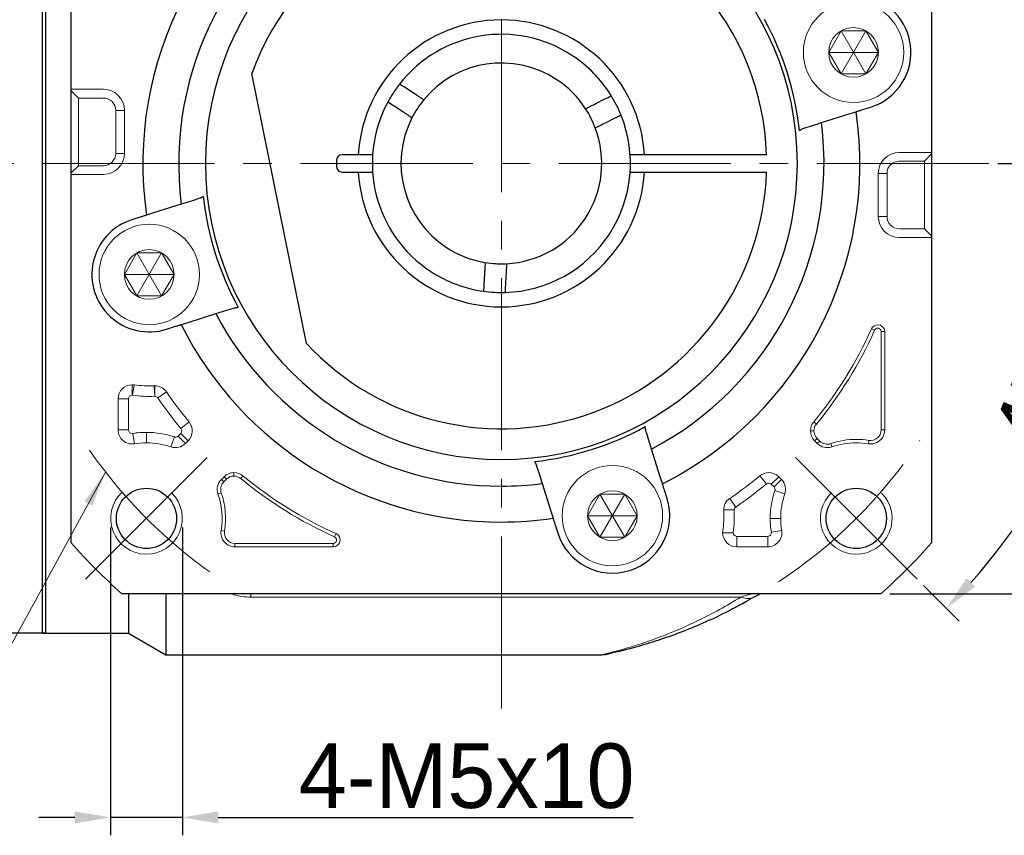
# Model space of a CAD drawing. Header units: millimetres. Extents: x 1379 to 1834, y 1015 to 1337.
# Tile 3 of 10: x 1434 to 1503, y 1176 to 1233. Entities that reach past the tile are written whole.
import ezdxf

# ---------------------------------------------------------------- set-up
doc = ezdxf.new("R2010")
doc.units = ezdxf.units.MM
doc.header["$PDSIZE"] = -5
doc.linetypes.add('点画线', pattern=[18, 12, -2, 2, -2])
doc.layers.get('0').update_dxf_attribs({"lineweight": 18})
doc.layers.get('Defpoints').update_dxf_attribs({"lineweight": 18})
for name, color, linetype, lineweight in [('7中心线层', 7, '点画线', 18), ('尺寸线', 7, 'Continuous', 18), ('尺寸线层', 3, 'Continuous', 18), ('粗实线', 7, 'Continuous', 50), ('细实线', 7, 'Continuous', 18)]:
    doc.layers.add(name, color=color, linetype=linetype, lineweight=lineweight)
doc.styles.add('工程字', font='txt')
doc.dimstyles.new('副本 ISO-25', dxfattribs={"dimtxt": 4.5, "dimasz": 2.5, "dimexe": 1.25, "dimexo": 0.625, "dimtad": 1, "dimtxsty": '工程字', "dimcen": 2.5, "dimdle": 5, "dimadec": 0, "dimazin": 0, "dimtfac": 1, "dimtmove": 0, "dimatfit": 3, "dimfxl": 1, "dimtolj": 1, "dimarcsym": 0})

# ---------------------------------------------------------------- blocks, each defined once
blk = doc.blocks.new('*X11')
at = {"layer": 'Defpoints', "color": 0, "lineweight": -2}
for p in [(1440.61, 1198.269), (1445.61, 1198.269), (1440.61, 1177.426)]:
    blk.add_point(p, dxfattribs=at)
at = {"layer": '尺寸线层', "color": 0, "lineweight": -2}
for p, q in [((1440.61, 1197.644), (1440.61, 1176.176)), ((1445.61, 1197.644), (1445.61, 1176.176)), ((1438.11, 1177.426), (1435.61, 1177.426)), ((1445.61, 1177.426), (1440.61, 1177.426)), ((1448.11, 1177.426), (1477.05, 1177.426))]:
    blk.add_line(p, q, dxfattribs=at)
for points in [[(1438.11, 1177.01), (1438.11, 1177.843), (1440.61, 1177.426)], [(1448.11, 1177.843), (1448.11, 1177.01), (1445.61, 1177.426)]]:
    blk.add_solid(points, dxfattribs=at)
at = {"layer": '尺寸线层', "color": 0, "insert": (1465.439, 1180.301), "char_height": 4.5, "attachment_point": 5, "style": '工程字'}
blk.add_mtext('\\A1;4-M5x10', dxfattribs=at)
blk = doc.blocks.new('*X12')
at = {"layer": 'Defpoints', "color": 0, "lineweight": -2}
for p in [(1494.316, 1253.018), (1494.316, 1193.018), (1519.694, 1193.018)]:
    blk.add_point(p, dxfattribs=at)
at = {"layer": '尺寸线层', "color": 0, "lineweight": -2}
for p, q in [((1494.941, 1253.018), (1520.944, 1253.018)), ((1519.694, 1250.518), (1519.694, 1195.518)), ((1494.941, 1193.018), (1520.944, 1193.018))]:
    blk.add_line(p, q, dxfattribs=at)
for points in [[(1520.111, 1250.518), (1519.278, 1250.518), (1519.694, 1253.018)], [(1519.278, 1195.518), (1520.111, 1195.518), (1519.694, 1193.018)]]:
    blk.add_solid(points, dxfattribs=at)
at = {"layer": '尺寸线层', "color": 0, "insert": (1516.819, 1223.018), "char_height": 4.5, "attachment_point": 5, "rotation": 90, "style": '工程字'}
blk.add_mtext('\\A1;60', dxfattribs=at)
blk = doc.blocks.new('*X13')
at = {"layer": 'Defpoints', "color": 0, "lineweight": -2}
for p in [(1496.85, 1252.009), (1488.365, 1243.524), (1508.378, 1239.802), (1413.945, 1223.018), (1501.859, 1223.018)]:
    blk.add_point(p, dxfattribs=at)
at = {"layer": '尺寸线层', "color": 0, "lineweight": -2}
for p, q in [((1497.292, 1252.451), (1499.755, 1254.914)), ((1502.484, 1223.018), (1512.966, 1223.018))]:
    blk.add_line(p, q, dxfattribs=at)
blk.add_arc((1467.859, 1223.018), 43.858, 3.26643, 41.73357, dxfattribs=at)
for points in [[(1500.89, 1252.499), (1500.285, 1251.927), (1498.871, 1254.03)], [(1511.229, 1225.505), (1512.062, 1225.529), (1511.716, 1223.018)]]:
    blk.add_solid(points, dxfattribs=at)
at = {"layer": '尺寸线层', "color": 0, "insert": (1511.034, 1240.902), "char_height": 4.5, "attachment_point": 5, "rotation": 292.5, "style": '工程字'}
blk.add_mtext('\\A1;45%%d', dxfattribs=at)
blk = doc.blocks.new('*X14')
at = {"layer": 'Defpoints', "color": 0, "lineweight": -2}
for p in [(1413.945, 1223.018), (1501.859, 1223.018), (1508.401, 1206.225), (1488.365, 1202.512), (1496.85, 1194.027)]:
    blk.add_point(p, dxfattribs=at)
at = {"layer": '尺寸线层', "color": 0, "lineweight": -2}
for p, q in [((1502.484, 1223.018), (1512.991, 1223.018)), ((1497.292, 1193.585), (1499.772, 1191.104))]:
    blk.add_line(p, q, dxfattribs=at)
blk.add_arc((1467.859, 1223.018), 43.883, 318.26459, 356.73541, dxfattribs=at)
for points in [[(1512.086, 1220.507), (1511.253, 1220.531), (1511.741, 1223.018)], [(1500.302, 1194.092), (1500.908, 1193.52), (1498.888, 1191.988)]]:
    blk.add_solid(points, dxfattribs=at)
at = {"layer": '尺寸线层', "color": 0, "insert": (1505.745, 1207.325), "char_height": 4.5, "attachment_point": 5, "rotation": 67.5, "style": '工程字'}
blk.add_mtext('\\A1;45%%d', dxfattribs=at)
blk = doc.blocks.new('*X22')
at = {"layer": '尺寸线', "linetype": 'Continuous'}
blk.add_hatch(color=0, dxfattribs=at).paths.add_polyline_path([(22.497, 24.073), (21.572, 21.73), (21.023, 22.029)], flags=0)
at = {"layer": '尺寸线', "color": 0, "linetype": 'Continuous'}
for p, q in [((22.497, 24.073), (9.33, 0)), ((9.33, 0), (0, 0))]:
    blk.add_line(p, q, dxfattribs=at)
at = {"layer": '尺寸线', "color": 0}
blk.add_line((0, 0), (0, 0), dxfattribs=at)

msp = doc.modelspace()

# ---------------------------------------------------------------- linework, layer by layer
for p, q in [((1437.8585, 1228.0736), (1437.8585, 1228.1834)), ((1437.8585, 1228.1834), (1438.3585, 1228.1834)), ((1437.8585, 1228.0736), (1438.3585, 1227.5749)), ((1437.8585, 1227.0761), (1437.8585, 1228.0736)), ((1438.3585, 1228.1834), (1440.1085, 1228.1834)), ((1437.8585, 1223.3582), (1437.8585, 1227.0761)), ((1438.3585, 1227.5749), (1440.1085, 1227.5749)), ((1440.9662, 1226.7172), (1441.076, 1226.7172)), ((1440.9662, 1226.7172), (1440.9662, 1223.7172)), ((1441.5748, 1226.7172), (1441.076, 1226.7172)), ((1441.5748, 1226.7172), (1441.5748, 1223.7172)), ((1440.9662, 1223.7172), (1441.076, 1223.7172)), ((1441.5748, 1223.7172), (1441.076, 1223.7172)), ((1495.6085, 1223.785), (1497.3585, 1223.785)), ((1497.8585, 1223.785), (1497.3585, 1223.785)), ((1497.8585, 1223.6752), (1497.3585, 1223.1764)), ((1497.8585, 1223.785), (1497.8585, 1223.6752)), ((1497.8585, 1223.6752), (1497.8585, 1222.6776)), ((1437.8585, 1222.3607), (1437.8585, 1223.3582)), ((1495.6085, 1223.1764), (1497.3585, 1223.1764)), ((1437.8585, 1222.3607), (1438.3585, 1222.8594)), ((1437.8585, 1222.2509), (1437.8585, 1222.3607)), ((1437.8585, 1222.2509), (1438.3585, 1222.2509)), ((1440.1085, 1222.8594), (1438.3585, 1222.8594)), ((1440.1085, 1222.2509), (1438.3585, 1222.2509)), ((1494.1422, 1219.3187), (1494.1422, 1222.3187)), ((1494.7508, 1219.3187), (1494.7508, 1222.3187)), ((1497.8585, 1222.6776), (1497.8585, 1218.9598)), ((1497.8585, 1218.9598), (1497.8585, 1217.9622)), ((1497.3585, 1218.461), (1495.6085, 1218.461)), ((1497.8585, 1217.9622), (1497.3585, 1218.461)), ((1497.3585, 1217.8525), (1495.6085, 1217.8525)), ((1497.8585, 1217.8525), (1497.3585, 1217.8525)), ((1497.8585, 1217.9622), (1497.8585, 1217.8525)), ((1493.8895, 1211.3897), (1493.6698, 1211.4879)), ((1494.3483, 1211.2919), (1494.589, 1211.2919)), ((1494.3483, 1211.2919), (1494.3483, 1204.4385)), ((1494.589, 1204.4385), (1494.589, 1211.2919)), ((1442.1085, 1206.8564), (1442.1085, 1207.5868)), ((1442.1426, 1206.8543), (1442.242, 1207.5777)), ((1443.6846, 1206.7838), (1443.6515, 1207.5132)), ((1443.6959, 1206.784), (1443.6959, 1207.5142)), ((1441.128, 1206.6063), (1441.128, 1204.4385)), ((1441.8582, 1206.6063), (1441.128, 1206.6063)), ((1441.8582, 1204.4385), (1441.8582, 1206.6063)), ((1443.9027, 1206.6748), (1444.5058, 1207.0863)), ((1441.8582, 1204.4385), (1441.128, 1204.4385)), ((1445.5156, 1204.5308), (1446.0781, 1204.9963)), ((1489.6545, 1204.3712), (1489.4138, 1204.3712)), ((1489.8243, 1204.8428), (1489.6389, 1204.9963)), ((1494.3483, 1204.4385), (1494.589, 1204.4385)), ((1442.1486, 1204.1914), (1442.2656, 1203.4707)), ((1443.1098, 1203.5387), (1443.1098, 1204.2689)), ((1445.0528, 1203.9455), (1444.8163, 1203.2547)), ((1445.4997, 1204.1942), (1445.3109, 1204.0054)), ((1445.3109, 1204.0054), (1445.8272, 1203.4891)), ((1445.4997, 1204.1942), (1446.016, 1203.6779)), ((1489.8712, 1203.8481), (1489.701, 1203.6779)), ((1490.06, 1203.6592), (1489.8712, 1203.8481)), ((1493.49, 1203.7082), (1493.4514, 1203.4707)), ((1445.8272, 1203.4891), (1446.016, 1203.6779)), ((1489.701, 1203.6779), (1489.8898, 1203.4891)), ((1490.06, 1203.6592), (1489.8898, 1203.4891)), ((1490.8227, 1203.4824), (1490.9007, 1203.2547)), ((1448.5185, 1201.1754), (1448.3296, 1200.9866)), ((1448.4998, 1200.8164), (1448.3296, 1200.9866)), ((1448.4998, 1200.8164), (1448.6887, 1201.0053)), ((1448.6887, 1201.0053), (1448.5185, 1201.1754)), ((1449.2118, 1201.2219), (1449.2118, 1201.4626)), ((1449.6834, 1201.0521), (1449.8368, 1201.2376)), ((1486.3456, 1200.675), (1485.8802, 1201.2376)), ((1486.6822, 1200.6591), (1487.1985, 1201.1754)), ((1486.8711, 1200.4703), (1487.3874, 1200.9866)), ((1487.3874, 1200.9866), (1487.1985, 1201.1754)), ((1486.6822, 1200.6591), (1486.8711, 1200.4703)), ((1448.323, 1200.0537), (1448.0953, 1199.9757)), ((1484.2017, 1199.0621), (1483.7902, 1199.6653)), ((1486.9309, 1200.2122), (1487.6217, 1199.9757)), ((1484.0924, 1198.8553), (1483.3622, 1198.8553)), ((1487.3377, 1198.2692), (1486.6076, 1198.2692)), ((1448.5488, 1197.3865), (1448.3112, 1197.425)), ((1456.2303, 1196.9869), (1456.3284, 1197.2066)), ((1484.02, 1197.2679), (1483.2896, 1197.2679)), ((1486.438, 1197.0176), (1484.2701, 1197.0176)), ((1484.2701, 1197.0176), (1484.2701, 1196.2874)), ((1486.438, 1197.0176), (1486.438, 1196.2874)), ((1486.6851, 1197.308), (1487.4058, 1197.425)), ((1456.1325, 1196.5281), (1449.279, 1196.5281)), ((1449.279, 1196.5281), (1449.279, 1196.2874)), ((1449.279, 1196.2874), (1456.1325, 1196.2874)), ((1456.1325, 1196.5281), (1456.1325, 1196.2874)), ((1484.2701, 1196.2874), (1486.438, 1196.2874)), ((1450.3942, 1192.7835), (1450.3942, 1193.0179)), ((1484.5474, 1192.7835), (1450.3942, 1192.7835))]:
    msp.add_line(p, q)
for centre in [(1492.4167, 1230.7611), (1443.3003, 1215.2748), (1475.6017, 1198.4597)]:
    msp.add_circle(centre, 1.7321)
for centre, radius, start, end in [((1440.1085, 1226.7172), 1.4663, 360, 90), ((1440.1085, 1226.7172), 0.8577, 360, 90), ((1440.1085, 1223.7172), 1.4663, 270, 0), ((1440.1085, 1223.7172), 0.8577, 270, 0), ((1495.6085, 1222.3187), 1.4663, 90, 180), ((1495.6085, 1222.3187), 0.8577, 90, 180), ((1495.6085, 1219.3187), 1.4663, 180, 270), ((1495.6085, 1219.3187), 0.8577, 180, 270), ((1467.8585, 1223.0179), 28.2695, 320.39475, 335.929385), ((1467.8585, 1223.0179), 28.5102, 320.39475, 335.929385), ((1494.1085, 1211.2919), 0.4805, 90, 155.929385), ((1494.1085, 1211.2919), 0.4805, 360, 90), ((1442.1085, 1206.6063), 0.9805, 90, 180), ((1442.1085, 1206.6063), 0.9805, 82.17173, 90), ((1443.3003, 1215.2748), 7.7695, 262.17173, 272.59118), ((1443.6959, 1206.5337), 0.9805, 90, 92.59118), ((1443.6959, 1206.5337), 0.9805, 34.302587, 90), ((1443.3003, 1215.2748), 8.4997, 262.17173, 272.59118), ((1467.8585, 1223.0179), 28.9997, 214.302587, 219.60525), ((1467.8585, 1223.0179), 28.2695, 214.302587, 219.60525), ((1442.1085, 1204.4385), 0.9805, 180, 279.218623), ((1445.3227, 1204.3712), 0.9805, 315, 39.60525), ((1490.3943, 1204.3712), 0.9805, 140.39475, 180), ((1490.3943, 1204.3712), 0.9805, 180, 225), ((1490.3943, 1204.3712), 0.7398, 140.39475, 180), ((1490.3943, 1204.3712), 0.7398, 180, 225), ((1493.6085, 1204.4385), 0.9805, 260.781377, 360), ((1493.6085, 1204.4385), 0.7398, 260.781377, 0), ((1443.1098, 1198.2692), 5.9997, 90, 99.218623), ((1443.1098, 1198.2692), 5.9997, 71.103881, 90), ((1492.6072, 1198.2692), 5.5102, 90, 108.896119), ((1492.6072, 1198.2692), 5.5102, 80.781377, 90), ((1443.1098, 1198.2692), 5.2695, 90, 99.218623), ((1443.1098, 1198.2692), 5.2695, 71.103881, 90), ((1445.1338, 1204.1824), 0.9805, 251.103881, 315), ((1490.5832, 1204.1824), 0.9805, 225, 288.896119), ((1490.5832, 1204.1824), 0.7398, 225, 288.896119), ((1492.6072, 1198.2692), 5.2695, 90, 108.896119), ((1492.6072, 1198.2692), 5.2695, 80.781377, 90), ((1449.0229, 1200.2933), 0.9805, 135, 198.896119), ((1449.2118, 1200.4821), 0.9805, 90, 135), ((1449.2118, 1200.4821), 0.7398, 90, 135), ((1449.2118, 1200.4821), 0.9805, 50.39475, 90), ((1449.2118, 1200.4821), 0.7398, 50.39475, 90), ((1467.8585, 1223.0179), 28.5102, 230.39475, 245.929385), ((1467.8585, 1223.0179), 28.2695, 230.39475, 245.929385), ((1467.8585, 1223.0179), 28.2695, 304.302587, 309.60525), ((1486.5052, 1200.4821), 0.9805, 90, 129.60525), ((1486.5052, 1200.4821), 0.9805, 45, 90), ((1486.6941, 1200.2933), 0.9805, 341.103881, 45), ((1449.0229, 1200.2933), 0.7398, 135, 198.896119), ((1467.8585, 1223.0179), 28.9997, 304.302587, 309.60525), ((1443.1098, 1198.2692), 5.2695, 350.781377, 18.896119), ((1443.1098, 1198.2692), 5.5102, 350.781377, 18.896119), ((1484.3427, 1198.8553), 0.9805, 124.302587, 180), ((1492.6072, 1198.2692), 5.9997, 161.103881, 180), ((1492.6072, 1198.2692), 5.2695, 161.103881, 180), ((1475.6017, 1198.4597), 7.7695, 352.17173, 2.59118), ((1484.3427, 1198.8553), 0.9805, 180, 182.59118), ((1475.6017, 1198.4597), 8.4997, 352.17173, 2.59118), ((1492.6072, 1198.2692), 5.9997, 180, 189.218623), ((1492.6072, 1198.2692), 5.2695, 180, 189.218623), ((1449.279, 1197.2679), 0.9805, 170.781377, 270), ((1449.279, 1197.2679), 0.7398, 170.781377, 270), ((1456.1325, 1196.7679), 0.4805, 270, 65.929385), ((1484.2701, 1197.2679), 0.9805, 172.17173, 180), ((1484.2701, 1197.2679), 0.9805, 180, 270), ((1486.438, 1197.2679), 0.9805, 270, 9.218623)]:
    msp.add_arc(centre, radius, start, end)
msp.add_ellipse((1484.5474, 1194.549), major_axis=(-1.0114, 1.7254), ratio=0.6888272, start_param=2.4365012, end_param=2.9666747)
for points, knots in [([(1493.8895, 1211.3897), (1493.9212, 1211.4329), (1493.9845, 1211.5193), (1494.1617, 1211.5412), (1494.3145, 1211.4489), (1494.337, 1211.3443), (1494.3483, 1211.2919)], [0, 0, 0, 0, 0.16025045, 0.31992837, 0.47960629, 0.63985674, 0.63985674, 0.63985674, 0.63985674]), ([(1441.8582, 1206.6063), (1441.8744, 1206.6741), (1441.9065, 1206.8089), (1442.0414, 1206.8406), (1442.1085, 1206.8564)], [0, 0, 0, 0, 0.19396715, 0.38594756, 0.38594756, 0.38594756, 0.38594756]), ([(1443.6959, 1206.784), (1443.737, 1206.7786), (1443.8194, 1206.7677), (1443.8749, 1206.7058), (1443.9027, 1206.6748)], [0, 0, 0, 0, 0.12067224, 0.24177196, 0.24177196, 0.24177196, 0.24177196]), ([(1442.1486, 1204.1914), (1442.1353, 1204.19), (1442.0591, 1204.1817), (1441.9049, 1204.2433), (1441.8738, 1204.3733), (1441.8582, 1204.4385)], [0, 0, 0, 0, 0.0408067, 0.23417184, 0.42827322, 0.42827322, 0.42827322, 0.42827322]), ([(1445.5156, 1204.5308), (1445.5453, 1204.4732), (1445.6047, 1204.3579), (1445.5347, 1204.2488), (1445.4997, 1204.1942)], [0, 0, 0, 0, 0.18192123, 0.36384247, 0.36384247, 0.36384247, 0.36384247]), ([(1445.3109, 1204.0054), (1445.2727, 1203.9779), (1445.2188, 1203.9391), (1445.125, 1203.9286), (1445.0796, 1203.9392), (1445.0528, 1203.9455)], [0, 0, 0, 0, 0.13812067, 0.19512963, 0.27754208, 0.27754208, 0.27754208, 0.27754208]), ([(1486.3456, 1200.675), (1486.4033, 1200.7047), (1486.5185, 1200.7641), (1486.6276, 1200.6941), (1486.6822, 1200.6591)], [0, 0, 0, 0, 0.18192123, 0.36384247, 0.36384247, 0.36384247, 0.36384247]), ([(1484.0924, 1198.8553), (1484.0979, 1198.8964), (1484.1088, 1198.9788), (1484.1707, 1199.0343), (1484.2017, 1199.0621)], [0, 0, 0, 0, 0.12067224, 0.24177196, 0.24177196, 0.24177196, 0.24177196]), ([(1456.2303, 1196.9869), (1456.2735, 1196.9552), (1456.3598, 1196.8919), (1456.3818, 1196.7148), (1456.2895, 1196.562), (1456.1849, 1196.5394), (1456.1325, 1196.5281)], [0, 0, 0, 0, 0.16025045, 0.31992837, 0.47960629, 0.63985674, 0.63985674, 0.63985674, 0.63985674]), ([(1484.2701, 1197.0176), (1484.2024, 1197.0338), (1484.0676, 1197.066), (1484.0358, 1197.2008), (1484.02, 1197.2679)], [0, 0, 0, 0, 0.19396715, 0.38594756, 0.38594756, 0.38594756, 0.38594756]), ([(1486.6851, 1197.308), (1486.6772, 1197.2313), (1486.6615, 1197.0778), (1486.5125, 1197.0377), (1486.438, 1197.0176)], [0, 0, 0, 0, 0.21189435, 0.42377938, 0.42377938, 0.42377938, 0.42377938]), ([(1449.0343, 1193.0086), (1449.0923, 1192.9888), (1449.1516, 1192.97), (1449.3893, 1192.9005), (1449.5785, 1192.8579), (1449.9786, 1192.7991), (1450.1836, 1192.7835), (1450.3942, 1192.7835)], [0, 0, 0, 0, 0.201413, 0.201413, 0.7929334, 0.7929334, 1.3844538, 1.3844538, 1.3844538, 1.3844538]), ([(1475.0892, 1188.8231), (1475.1282, 1188.8324), (1475.381, 1188.8932), (1476.0921, 1189.0723), (1477.3226, 1189.4332), (1478.6861, 1189.8991), (1480.114, 1190.4643), (1481.5813, 1191.1308), (1483.0642, 1191.8921), (1484.0527, 1192.4862), (1484.5474, 1192.7835)], [0, 0, 0, 0, 0.2961592, 1.7294072, 3.1635564, 4.5876346, 6.0103188, 7.4356515, 8.865703, 10.2981779, 10.2981779, 10.2981779, 10.2981779]), ([(1484.5474, 1192.7835), (1484.7254, 1192.8363), (1484.9999, 1192.9178), (1485.2184, 1192.9855), (1485.2624, 1192.9992), (1485.2668, 1193.0005)], [0, 0, 0, 0, 0.47361741, 0.73001665, 0.75150358, 0.75150358, 0.75150358, 0.75150358]), ([(1474.8571, 1188.7685), (1474.8526, 1188.7674), (1474.8461, 1188.7659), (1474.9066, 1188.7799), (1475.0332, 1188.8097), (1475.0892, 1188.8231)], [0, 0, 0, 0, 0.00005796, 0.15546657, 0.24762428, 0.24762428, 0.24762428, 0.24762428])]:
    msp.add_open_spline(points, degree=3, knots=knots)
for points, degree in [([(1442.1085, 1206.8564), (1442.1199, 1206.8565), (1442.1313, 1206.8558), (1442.1426, 1206.8543)], 3), ([(1443.6846, 1206.7838), (1443.6959, 1206.784)], 1), ([(1486.8711, 1200.4703), (1486.8994, 1200.4315), (1486.9561, 1200.354), (1486.9393, 1200.2595), (1486.9309, 1200.2122)], 3), ([(1484.0927, 1198.844), (1484.0924, 1198.8553)], 1), ([(1484.02, 1197.2679), (1484.0199, 1197.2793), (1484.0207, 1197.2907), (1484.0221, 1197.302)], 3)]:
    msp.add_open_spline(points, degree=degree)
at = {"layer": '7中心线层'}
for p, q in [((1467.8585, 1185.0179), (1467.8585, 1261.0179)), ((1501.8585, 1223.0179), (1413.945, 1223.0179)), ((1447.3524, 1202.5118), (1438.16, 1193.3195)), ((1488.3646, 1202.5118), (1496.8499, 1194.0266))]:
    msp.add_line(p, q, dxfattribs=at)
for start, end in [(303.521659, 326.478341), (214.822638, 236.478341)]:
    msp.add_arc((1467.8585, 1223.0179), 35, start, end, dxfattribs=at)
at = {"layer": '尺寸线'}
for p, q in [((1438.3585, 1227.5749), (1438.3585, 1222.8594)), ((1497.3585, 1223.1764), (1497.3585, 1218.461)), ((1494.7508, 1222.3187), (1494.1422, 1222.3187)), ((1494.7508, 1219.3187), (1494.1422, 1219.3187))]:
    msp.add_line(p, q, dxfattribs=at)
at = {"layer": '尺寸线', "color": 7}
for centre in [(1443.1098, 1198.2692), (1492.6072, 1198.2692)]:
    msp.add_arc(centre, 2.5, 133.387088, 45.024333, dxfattribs=at)
at = {"layer": '粗实线', "linetype": 'Continuous', "lineweight": 30}
for p, q in [((1435.8585, 1190.2679), (1435.8585, 1255.7679)), ((1436.0585, 1255.7679), (1436.0585, 1190.2679)), ((1437.8585, 1222.3607), (1437.8585, 1249.4754)), ((1437.8585, 1222.3607), (1437.8585, 1249.4754)), ((1497.8585, 1249.4754), (1497.8585, 1217.8525)), ((1497.8585, 1249.4754), (1497.8585, 1217.8525)), ((1454.2657, 1210.4686), (1450.4513, 1229.282)), ((1461.769, 1227.8922), (1461.1805, 1228.2767)), ((1474.4472, 1227.1928), (1475.0744, 1227.5102)), ((1460.9486, 1226.6365), (1460.3601, 1227.021)), ((1490.1781, 1225.8612), (1492.1139, 1226.4715)), ((1492.1139, 1226.4715), (1492.5971, 1226.6239)), ((1492.9835, 1226.7457), (1493.6195, 1226.9462)), ((1475.1245, 1225.8544), (1475.7517, 1226.1718)), ((1457.8765, 1223.6179), (1456.7585, 1223.6179)), ((1486.3488, 1223.6179), (1477.8405, 1223.6179)), ((1456.3585, 1223.2179), (1456.3585, 1222.8179)), ((1437.8585, 1196.5604), (1437.8585, 1222.2509)), ((1437.8585, 1196.5604), (1437.8585, 1222.2509)), ((1456.7585, 1222.4179), (1457.8765, 1222.4179)), ((1477.8405, 1222.4179), (1486.3488, 1222.4179)), ((1445.5389, 1220.1747), (1443.6031, 1219.5644)), ((1443.6031, 1219.5644), (1443.1199, 1219.412)), ((1442.7335, 1219.2902), (1442.0975, 1219.0896)), ((1497.8585, 1217.8525), (1497.8585, 1196.5604)), ((1497.8585, 1217.8525), (1497.8585, 1196.5604)), ((1466.682, 1215.3072), (1466.6433, 1214.6053)), ((1468.1797, 1215.2246), (1468.141, 1214.5226)), ((1445.5256, 1211.7823), (1446.0088, 1211.9346)), ((1446.0088, 1211.9346), (1447.9445, 1212.545)), ((1444.5031, 1211.4599), (1445.1392, 1211.6604)), ((1478.9418, 1201.1682), (1478.3315, 1203.1039)), ((1479.0942, 1200.685), (1478.9418, 1201.1682)), ((1470.7017, 1200.6983), (1471.3121, 1198.7626)), ((1479.4165, 1199.6625), (1479.216, 1200.2986)), ((1471.3121, 1198.7626), (1471.4644, 1198.2794)), ((1471.5863, 1197.893), (1471.7868, 1197.2569)), ((1494.316, 1193.0179), (1441.401, 1193.0179)), ((1494.316, 1193.0179), (1441.401, 1193.0179)), ((1441.8585, 1193.0179), (1441.8585, 1190.2679)), ((1444.4566, 1193.0175), (1444.4566, 1188.7679)), ((1435.8585, 1190.2679), (1418.0589, 1190.2679)), ((1435.8585, 1190.2679), (1441.8585, 1190.2679)), ((1436.0585, 1190.2679), (1435.8585, 1190.2679)), ((1441.8585, 1190.2679), (1444.4566, 1188.7679)), ((1444.4566, 1188.7679), (1474.8736, 1188.7679))]:
    msp.add_line(p, q, dxfattribs=at)
at = {"layer": '粗实线', "color": 0, "lineweight": 30}
for centre in [(1443.1098, 1198.2692), (1492.6072, 1198.2692)]:
    msp.add_circle(centre, 2.1, dxfattribs=at)
at = {"layer": '粗实线', "linetype": 'Continuous', "lineweight": 30}
for centre, radius, start, end in [((1467.8585, 1223.0179), 25, 116.706896, 188.293104), ((1467.8585, 1223.0179), 20.6414, 90, 270), ((1467.8585, 1223.0179), 20.6414, 270, 90), ((1467.8585, 1223.0179), 22.5, 117.740348, 187.259652), ((1467.8585, 1223.0179), 18.5, 1.858567, 160.208488), ((1492.4167, 1230.7611), 4, 287.500017, 90), ((1467.8585, 1223.0179), 10, 3.439813, 176.560187), ((1467.8585, 1223.0179), 20.9162, 6.317702, 28.682298), ((1467.8585, 1223.0179), 9, 56.84238, 142.062189), ((1467.8585, 1223.0179), 9, 31.622572, 56.84238), ((1467.8585, 1223.0179), 7, 56.84238, 140.691741), ((1467.8585, 1223.0179), 9, 142.061948, 151.622258), ((1467.8585, 1223.0179), 7, 32.99302, 56.84238), ((1467.8585, 1223.0179), 9, 22.062552, 31.622862), ((1467.8585, 1223.0179), 9, 151.622572, 236.84238), ((1467.8585, 1223.0179), 9, 271.622572, 22.062189), ((1467.8585, 1223.0179), 25, 296.706896, 8.293104), ((1467.8585, 1223.0179), 7, 152.99302, 236.84238), ((1467.8585, 1223.0179), 22.5, 297.740348, 7.259652), ((1467.8585, 1223.0179), 7, 272.99302, 20.691741), ((1456.7585, 1223.2179), 0.4, 90, 180), ((1467.8585, 1223.0179), 18.5, 222.714349, 358.141433), ((1456.7585, 1222.8179), 0.4, 180, 270), ((1467.8585, 1223.0179), 10, 183.439813, 356.560187), ((1467.8585, 1223.0179), 20.9162, 186.317702, 208.682298), ((1443.3003, 1215.2748), 4, 107.5, 287.5), ((1467.8585, 1223.0179), 7, 236.84238, 260.691741), ((1467.8585, 1223.0179), 9, 236.84238, 262.062189), ((1467.8585, 1223.0179), 9, 262.063596, 271.621213), ((1467.8585, 1223.0179), 22.5, 207.740348, 270), ((1467.8585, 1223.0179), 25, 206.706896, 270), ((1467.8585, 1223.0179), 20.9162, 276.317702, 298.682298), ((1467.8585, 1223.0179), 22.5, 270, 277.259652), ((1475.6017, 1198.4597), 4, 197.500017, 17.5), ((1467.8585, 1223.0179), 25, 270, 278.293104), ((1467.8585, 1223.0179), 40, 221.409622, 228.590378), ((1467.8585, 1223.0179), 40, 221.409622, 228.590378), ((1467.8585, 1223.0179), 40, 311.409622, 318.590378), ((1467.8585, 1223.0179), 40, 311.409622, 318.590378)]:
    msp.add_arc(centre, radius, start, end, dxfattribs=at)
for centre, major_axis, ratio, start_param, end_param in [((1484.5474, 1194.549), (-1.0114, 1.7254), 0.6888272, 2.966675, 3.1415927), ((1474.9154, 1190.7813), (0.4277, -1.9537), 0.9910457, 6.0657882, 6.2831853)]:
    msp.add_ellipse(centre, major_axis=major_axis, ratio=ratio, start_param=start_param, end_param=end_param, dxfattribs=at)
for points, degree in [([(1461.1805, 1228.2767), (1461.0405, 1228.3682), (1460.9004, 1228.4597), (1460.7604, 1228.5512)], 3), ([(1475.0744, 1227.5102), (1475.2237, 1227.5858), (1475.3729, 1227.6613), (1475.5222, 1227.7368)], 3), ([(1460.3601, 1227.021), (1460.2201, 1227.1125), (1460.08, 1227.2039), (1459.94, 1227.2954)], 3), ([(1462.4423, 1227.4524), (1462.1262, 1227.0664), (1461.8484, 1226.6411), (1461.6218, 1226.1966)], 3), ([(1474.407, 1225.4913), (1474.2307, 1225.958), (1474.0013, 1226.4113), (1473.7297, 1226.8297)], 3), ([(1475.7517, 1226.1718), (1475.901, 1226.2474), (1476.0503, 1226.3229), (1476.1995, 1226.3984)], 3), ([(1488.9462, 1225.4727), (1489.3573, 1225.6023), (1489.7679, 1225.7318), (1490.1781, 1225.8612)], 3), ([(1488.6476, 1225.3196), (1488.7446, 1225.3922), (1488.8444, 1225.4407), (1488.9462, 1225.4727)], 3), ([(1446.7708, 1220.5631), (1446.3598, 1220.4335), (1445.9491, 1220.3041), (1445.5389, 1220.1747)], 3), ([(1447.0694, 1220.7163), (1446.9724, 1220.6437), (1446.8726, 1220.5952), (1446.7708, 1220.5631)], 3), ([(1466.6433, 1214.6053), (1466.634, 1214.4382), (1466.6248, 1214.2712), (1466.6156, 1214.1042)], 3), ([(1468.141, 1214.5226), (1468.1318, 1214.3556), (1468.1226, 1214.1886), (1468.1133, 1214.0215)], 3), ([(1447.9445, 1212.545), (1448.3548, 1212.6743), (1448.7654, 1212.8038), (1449.1765, 1212.9334)], 3), ([(1449.1765, 1212.9334), (1449.2693, 1212.9627), (1449.3686, 1212.9797), (1449.4772, 1212.9797)], 3), ([(1449.4772, 1212.9797), (1449.4876, 1212.9797), (1449.4982, 1212.9795), (1449.5089, 1212.9792)], 3), ([(1477.943, 1204.3359), (1477.911, 1204.4376), (1477.8934, 1204.5472), (1477.8973, 1204.6683)], 3), ([(1478.3315, 1203.1039), (1478.2021, 1203.5142), (1478.0727, 1203.9248), (1477.943, 1204.3359)], 3), ([(1470.1601, 1202.2288), (1470.2327, 1202.1318), (1470.2812, 1202.032), (1470.3133, 1201.9302)], 3), ([(1470.3133, 1201.9302), (1470.4429, 1201.5192), (1470.5724, 1201.1086), (1470.7017, 1200.6983)], 3), ([(1484.7434, 1192.3603), (1485.3366, 1192.7287)], 1), ([(1485.5588, 1192.8236), (1485.6757, 1192.8921), (1485.7864, 1192.958), (1485.8862, 1193.0179)], 3), ([(1475.009, 1188.779), (1475.0145, 1188.7666), (1475.1959, 1188.8012)], 2)]:
    msp.add_open_spline(points, degree=degree, dxfattribs=at)
for points, knots in [([(1462.4442, 1227.4511), (1462.4403, 1227.4536), (1462.4293, 1227.4608), (1462.3799, 1227.4931), (1462.3427, 1227.5174), (1462.2494, 1227.5784), (1462.192, 1227.6159), (1462.0649, 1227.6989), (1461.9934, 1227.7456), (1461.8707, 1227.8258), (1461.8197, 1227.8591), (1461.769, 1227.8922)], [0, 0, 0, 0, 0.17218111, 0.17218111, 0.34433245, 0.34433245, 0.51695367, 0.51695367, 0.69050769, 0.69050769, 0.80645335, 0.80645335, 0.80645335, 0.80645335]), ([(1473.7276, 1226.8287), (1473.7317, 1226.8307), (1473.7434, 1226.8367), (1473.7961, 1226.8633), (1473.8358, 1226.8834), (1473.9352, 1226.9337), (1473.9964, 1226.9647), (1474.1319, 1227.0332), (1474.208, 1227.0718), (1474.3388, 1227.138), (1474.3932, 1227.1655), (1474.4472, 1227.1928)], [0, 0, 0, 0, 0.17218111, 0.17218111, 0.34433245, 0.34433245, 0.51695367, 0.51695367, 0.69050769, 0.69050769, 0.80645335, 0.80645335, 0.80645335, 0.80645335]), ([(1461.6238, 1226.1954), (1461.6199, 1226.1979), (1461.6089, 1226.2051), (1461.5595, 1226.2374), (1461.5223, 1226.2617), (1461.4289, 1226.3227), (1461.3715, 1226.3602), (1461.2445, 1226.4432), (1461.173, 1226.4899), (1461.0503, 1226.57), (1460.9993, 1226.6034), (1460.9486, 1226.6365)], [0, 0, 0, 0, 0.17218111, 0.17218111, 0.34433245, 0.34433245, 0.51695367, 0.51695367, 0.69050769, 0.69050769, 0.80645335, 0.80645335, 0.80645335, 0.80645335]), ([(1492.5964, 1226.6236), (1492.6007, 1226.625), (1492.6051, 1226.6264), (1492.6325, 1226.635), (1492.6535, 1226.6417), (1492.7064, 1226.6583), (1492.739, 1226.6686), (1492.8113, 1226.6914), (1492.8521, 1226.7043), (1492.9232, 1226.7267), (1492.9535, 1226.7362), (1492.9835, 1226.7457)], [0, 0, 0, 0, 0.08586143, 0.08586143, 0.17169167, 0.17169167, 0.25801435, 0.25801435, 0.34540289, 0.34540289, 0.40589583, 0.40589583, 0.40589583, 0.40589583]), ([(1474.4049, 1225.4903), (1474.409, 1225.4924), (1474.4207, 1225.4983), (1474.4734, 1225.525), (1474.5131, 1225.545), (1474.6126, 1225.5954), (1474.6737, 1225.6263), (1474.8092, 1225.6949), (1474.8853, 1225.7334), (1475.0161, 1225.7996), (1475.0705, 1225.8271), (1475.1245, 1225.8544)], [0, 0, 0, 0, 0.17218111, 0.17218111, 0.34433245, 0.34433245, 0.51695367, 0.51695367, 0.69050769, 0.69050769, 0.80645335, 0.80645335, 0.80645335, 0.80645335]), ([(1458.8808, 1223.6179), (1458.8762, 1223.6179), (1458.8592, 1223.6179), (1458.7852, 1223.6179), (1458.7295, 1223.6179), (1458.5899, 1223.6179), (1458.504, 1223.6179), (1458.3142, 1223.6179), (1458.2077, 1223.6179), (1458.0258, 1223.6179), (1457.9509, 1223.6179), (1457.8765, 1223.6179)], [0, 0, 0, 0, 0.2153073, 0.2153073, 0.4306002, 0.4306002, 0.6461205, 0.6461205, 0.862091, 0.862091, 1.0043063, 1.0043063, 1.0043063, 1.0043063]), ([(1477.8405, 1223.6179), (1477.7282, 1223.6179), (1477.6143, 1223.6179), (1477.4024, 1223.6179), (1477.3013, 1223.6179), (1477.126, 1223.6179), (1477.0493, 1223.6179), (1476.9306, 1223.6179), (1476.8869, 1223.6179), (1476.8472, 1223.6179), (1476.8426, 1223.6179), (1476.838, 1223.6179)], [0, 0, 0, 0, 0.2161377, 0.2161377, 0.4322837, 0.4322837, 0.6482887, 0.6482887, 0.86389, 0.86389, 1.0025176, 1.0025176, 1.0025176, 1.0025176]), ([(1457.8765, 1222.4179), (1457.9888, 1222.4179), (1458.1027, 1222.4179), (1458.3146, 1222.4179), (1458.4157, 1222.4179), (1458.591, 1222.4179), (1458.6677, 1222.4179), (1458.7864, 1222.4179), (1458.8301, 1222.4179), (1458.8698, 1222.4179), (1458.8744, 1222.4179), (1458.879, 1222.4179)], [0, 0, 0, 0, 0.2161377, 0.2161377, 0.4322837, 0.4322837, 0.6482887, 0.6482887, 0.86389, 0.86389, 1.0025176, 1.0025176, 1.0025176, 1.0025176]), ([(1476.8362, 1222.4179), (1476.8408, 1222.4179), (1476.8578, 1222.4179), (1476.9318, 1222.4179), (1476.9875, 1222.4179), (1477.1271, 1222.4179), (1477.213, 1222.4179), (1477.4028, 1222.4179), (1477.5093, 1222.4179), (1477.6912, 1222.4179), (1477.7661, 1222.4179), (1477.8405, 1222.4179)], [0, 0, 0, 0, 0.2153073, 0.2153073, 0.4306002, 0.4306002, 0.6461205, 0.6461205, 0.862091, 0.862091, 1.0043063, 1.0043063, 1.0043063, 1.0043063]), ([(1443.1206, 1219.4122), (1443.1163, 1219.4109), (1443.1119, 1219.4095), (1443.0845, 1219.4009), (1443.0635, 1219.3942), (1443.0106, 1219.3775), (1442.978, 1219.3673), (1442.9057, 1219.3445), (1442.8649, 1219.3316), (1442.7938, 1219.3092), (1442.7636, 1219.2996), (1442.7335, 1219.2902)], [0, 0, 0, 0, 0.08586143, 0.08586143, 0.17169167, 0.17169167, 0.25801435, 0.25801435, 0.34540289, 0.34540289, 0.40589583, 0.40589583, 0.40589583, 0.40589583]), ([(1466.7264, 1216.1124), (1466.7262, 1216.1078), (1466.7254, 1216.0947), (1466.7222, 1216.0357), (1466.7197, 1215.9913), (1466.7136, 1215.88), (1466.7098, 1215.8116), (1466.7015, 1215.66), (1466.6967, 1215.5748), (1466.6887, 1215.4284), (1466.6853, 1215.3676), (1466.682, 1215.3072)], [0, 0, 0, 0, 0.17218111, 0.17218111, 0.34433245, 0.34433245, 0.51695367, 0.51695367, 0.69050769, 0.69050769, 0.80645335, 0.80645335, 0.80645335, 0.80645335]), ([(1466.7263, 1216.1101), (1466.9749, 1216.0771), (1467.3507, 1216.0272), (1467.8524, 1216.014), (1468.1022, 1216.0231), (1468.224, 1216.0275)], [0, 0, 0, 0, 0.7518564, 1.1367089, 1.5026141, 1.5026141, 1.5026141, 1.5026141]), ([(1468.2241, 1216.0298), (1468.2239, 1216.0252), (1468.2232, 1216.0121), (1468.2199, 1215.9531), (1468.2175, 1215.9087), (1468.2113, 1215.7974), (1468.2075, 1215.7289), (1468.1992, 1215.5774), (1468.1945, 1215.4922), (1468.1864, 1215.3458), (1468.183, 1215.285), (1468.1797, 1215.2246)], [0, 0, 0, 0, 0.17218111, 0.17218111, 0.34433245, 0.34433245, 0.51695367, 0.51695367, 0.69050769, 0.69050769, 0.80645335, 0.80645335, 0.80645335, 0.80645335]), ([(1445.1392, 1211.6604), (1445.1828, 1211.6742), (1445.2271, 1211.6882), (1445.3095, 1211.7142), (1445.3488, 1211.7265), (1445.4167, 1211.748), (1445.4464, 1211.7573), (1445.4917, 1211.7716), (1445.5082, 1211.7768), (1445.517, 1211.7796), (1445.5214, 1211.7809), (1445.5258, 1211.7823)], [0, 0, 0, 0, 0.08852446, 0.08852446, 0.17707949, 0.17707949, 0.26513514, 0.26513514, 0.35210733, 0.35210733, 0.40533422, 0.40533422, 0.40533422, 0.40533422]), ([(1479.216, 1200.2986), (1479.2022, 1200.3423), (1479.1883, 1200.3865), (1479.1623, 1200.469), (1479.1499, 1200.5083), (1479.1285, 1200.5762), (1479.1191, 1200.6058), (1479.1048, 1200.6511), (1479.0997, 1200.6676), (1479.0969, 1200.6764), (1479.0955, 1200.6808), (1479.0941, 1200.6852)], [0, 0, 0, 0, 0.08852446, 0.08852446, 0.17707949, 0.17707949, 0.26513514, 0.26513514, 0.35210733, 0.35210733, 0.40533422, 0.40533422, 0.40533422, 0.40533422]), ([(1471.4642, 1198.2801), (1471.4656, 1198.2757), (1471.467, 1198.2713), (1471.4756, 1198.244), (1471.4822, 1198.2229), (1471.4989, 1198.17), (1471.5092, 1198.1374), (1471.532, 1198.0651), (1471.5448, 1198.0243), (1471.5673, 1197.9532), (1471.5768, 1197.923), (1471.5863, 1197.893)], [0, 0, 0, 0, 0.08586143, 0.08586143, 0.17169167, 0.17169167, 0.25801435, 0.25801435, 0.34540289, 0.34540289, 0.40589583, 0.40589583, 0.40589583, 0.40589583]), ([(1484.8635, 1192.4324), (1484.5448, 1192.2548), (1483.6952, 1191.7903), (1482.3035, 1191.123), (1480.7044, 1190.4452), (1479.1369, 1189.8718), (1477.6422, 1189.4021), (1476.5297, 1189.1051), (1475.8189, 1188.9341), (1475.4351, 1188.8474), (1475.2351, 1188.8041), (1475.3071, 1188.8197), (1475.3431, 1188.8276)], [0, 0, 0, 0, 0.8049536, 2.1450447, 3.5045285, 4.8617031, 6.2211413, 7.5916413, 8.2748673, 8.9611709, 9.6471356, 10.3327535, 10.3327535, 10.3327535, 10.3327535])]:
    msp.add_open_spline(points, degree=3, knots=knots, dxfattribs=at)
at = {"layer": '细实线', "color": 0}
for p, q in [((1493.2827, 1232.2611), (1491.5507, 1229.2611)), ((1493.2827, 1229.2611), (1491.5507, 1232.2611)), ((1494.1488, 1230.7611), (1490.6847, 1230.7611)), ((1444.1663, 1216.7748), (1442.4343, 1213.7748)), ((1444.1663, 1213.7748), (1442.4343, 1216.7748)), ((1445.0323, 1215.2748), (1441.5682, 1215.2748)), ((1476.4677, 1199.9597), (1474.7357, 1196.9597)), ((1476.4677, 1196.9597), (1474.7357, 1199.9597)), ((1477.3337, 1198.4597), (1473.8696, 1198.4597))]:
    msp.add_line(p, q, dxfattribs=at)
for points in [[(1490.6847, 1230.7611), (1491.5507, 1229.2611), (1493.2827, 1229.2611), (1494.1488, 1230.7611), (1493.2827, 1232.2611), (1491.5507, 1232.2611)], [(1441.5682, 1215.2748), (1442.4343, 1213.7748), (1444.1663, 1213.7748), (1445.0323, 1215.2748), (1444.1663, 1216.7748), (1442.4343, 1216.7748)], [(1473.8696, 1198.4597), (1474.7357, 1196.9597), (1476.4677, 1196.9597), (1477.3337, 1198.4597), (1476.4677, 1199.9597), (1474.7357, 1199.9597)]]:
    msp.add_lwpolyline(points, close=True, dxfattribs=at)
for centre in [(1492.4167, 1230.7611), (1443.3003, 1215.2748), (1475.6017, 1198.4597)]:
    msp.add_circle(centre, 3.5, dxfattribs=at)

# ---------------------------------------------------------------- block references
at = {"layer": '尺寸线'}
msp.add_blockref('*X22', (1417.7581, 1177.4264), dxfattribs=at)

# ---------------------------------------------------------------- dimensions: what is measured, and where the dimension line sits
at = {"layer": '尺寸线层'}
for base, line1, picture, middle in [((1508.378, 1239.8016), ((1488.3646, 1243.524), (1496.8499, 1252.0093)), '*X13', (1511.0341, 1240.9019)), ((1508.4008, 1206.2248), ((1488.3646, 1202.5118), (1496.8499, 1194.0266)), '*X14', (1505.7446, 1207.325))]:
    dim = msp.add_angular_dim_2l(base=base, line1=line1, line2=((1501.8585, 1223.0179), (1413.945, 1223.0179)), dimstyle='副本 ISO-25', override={"dimtad": 1, "dimtih": 0, "dimtoh": 0, "dimsah": 1, "dimtdec": 0, "dimtzin": 0}, dxfattribs=at)
    dim.commit()
    dim.dimension.update_dxf_attribs({"geometry": picture, "text_midpoint": middle})
dim = msp.add_linear_dim(base=(1519.6942, 1193.0179), p1=(1494.316, 1253.0179), p2=(1494.316, 1193.0179), angle=90, dimstyle='副本 ISO-25', override={"dimsah": 1, "dimtzin": 8}, dxfattribs=at)
dim.commit()
dim.dimension.update_dxf_attribs({"geometry": '*X12', "text_midpoint": (1516.8192, 1223.0179)})
dim = msp.add_linear_dim(base=(1440.6098, 1177.4264), p1=(1445.6098, 1198.2692), p2=(1440.6098, 1198.2692), text='4-M<>x10', dimstyle='副本 ISO-25', override={"dimsah": 1}, dxfattribs=at)
dim.commit()
dim.dimension.update_dxf_attribs({"geometry": '*X11', "text_midpoint": (1465.4387, 1177.4264), "dimtype": 160})

doc.saveas('drawing.dxf')
